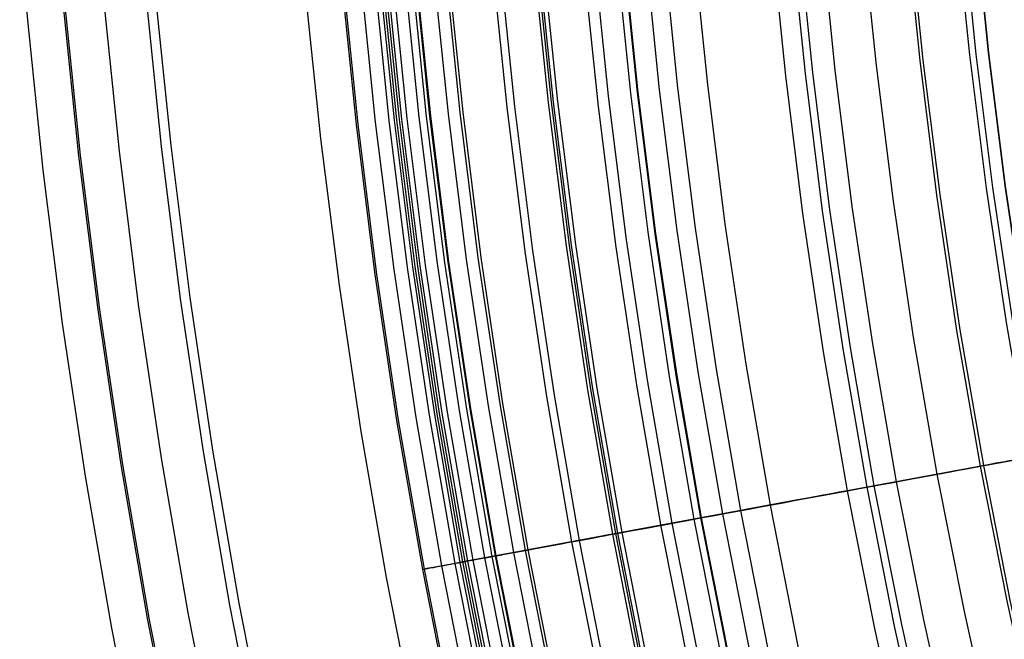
# Model space of a CAD drawing. Header units: millimetres. Extents: x -14 to 488, y -50 to 50.
# Tile 40 of 256: x 173.54 to 178.72, y -6.71 to -3.45. Entities that reach past the tile are written whole.
import ezdxf

# ---------------------------------------------------------------- set-up
doc = ezdxf.new("R2010")
doc.units = ezdxf.units.MM
doc.header["$MEASUREMENT"] = 0
doc.layers.add('Default', color=7, linetype='Continuous')

msp = doc.modelspace()

# ---------------------------------------------------------------- linework, layer by layer
at = {"layer": 'Default'}
for points in [[(173.4321, -0.1931), (173.4414, -1.0045), (173.4693, -1.8156), (173.5157, -2.6258), (173.5806, -3.4348), (173.6639, -4.242), (173.7657, -5.0472), (173.8859, -5.8498), (174.0244, -6.6494), (174.1912, -7.4934), (174.3785, -8.3331), (174.586, -9.1681), (174.8137, -9.9977), (175.0615, -10.8216), (175.3291, -11.6393), (175.6164, -12.4503), (175.9234, -13.254), (176.2638, -14.0831)], [(176.4357, -13.9799), (176.1027, -13.1683), (175.7915, -12.353), (175.5022, -11.5347), (175.2345, -10.7142), (174.9884, -9.8923), (174.7638, -9.07), (174.5604, -8.2478), (174.3779, -7.4267), (174.2162, -6.6072), (174.075, -5.7902), (173.9538, -4.9763), (173.8524, -4.1662), (173.7703, -3.3604), (173.7073, -2.5597), (173.6628, -1.7645), (173.6364, -0.9755), (173.6277, -0.1931)], [(176.444, -13.9764), (176.1111, -13.165), (175.8, -12.3499), (175.5107, -11.5318), (175.2431, -10.7115), (174.9971, -9.8899), (174.7725, -9.0677), (174.5691, -8.2458), (174.3867, -7.4248), (174.2251, -6.6056), (174.0838, -5.7888), (173.9627, -4.9751), (173.8613, -4.1651), (173.7793, -3.3596), (173.7163, -2.5591), (173.6718, -1.7641), (173.6454, -0.9753), (173.6367, -0.1931)], [(176.6337, -13.8958), (176.3027, -13.0892), (175.9934, -12.2788), (175.7058, -11.4654), (175.4398, -10.65), (175.1952, -9.8332), (174.9719, -9.0158), (174.7698, -8.1987), (174.5884, -7.3825), (174.4277, -6.5681), (174.2873, -5.7561), (174.1669, -4.9471), (174.0661, -4.1419), (173.9846, -3.3411), (173.9219, -2.5452), (173.8777, -1.7549), (173.8515, -0.9707), (173.8428, -0.1931)], [(176.8389, -13.8086), (176.51, -13.0071), (176.2027, -12.2019), (175.9169, -11.3937), (175.6526, -10.5834), (175.4096, -9.7718), (175.1877, -8.9597), (174.9868, -8.1477), (174.8067, -7.3368), (174.647, -6.5275), (174.5075, -5.7207), (174.3878, -4.9169), (174.2876, -4.1168), (174.2066, -3.3211), (174.1444, -2.5303), (174.1004, -1.745), (174.0744, -0.9657), (174.0658, -0.1931)], [(176.8852, -13.7889), (176.5568, -12.9886), (176.2499, -12.1845), (175.9645, -11.3775), (175.7006, -10.5684), (175.4579, -9.758), (175.2364, -8.947), (175.0358, -8.1362), (174.8559, -7.3265), (174.6964, -6.5184), (174.5571, -5.7127), (174.4376, -4.91), (174.3376, -4.1111), (174.2567, -3.3165), (174.1945, -2.5269), (174.1507, -1.7427), (174.1247, -0.9646), (174.1161, -0.1931)], [(174.9009, -0.1931), (174.9098, -0.971), (174.9365, -1.7484), (174.981, -2.5251), (175.0432, -3.3006), (175.1231, -4.0744), (175.2207, -4.8462), (175.3359, -5.6156), (175.4687, -6.3822), (175.6286, -7.1912), (175.8081, -7.9962), (176.0071, -8.7965), (176.2253, -9.5919), (176.4628, -10.3817), (176.7193, -11.1655), (176.9948, -11.9429), (177.289, -12.7134), (177.6154, -13.5081)], [(174.9009, -0.1931), (174.9098, -0.971), (174.9365, -1.7484), (174.981, -2.5251), (175.0432, -3.3006), (175.1231, -4.0744), (175.2207, -4.8462), (175.3359, -5.6156), (175.4687, -6.3822), (175.6286, -7.1912), (175.8081, -7.9962), (176.0071, -8.7965), (176.2253, -9.5919), (176.4628, -10.3817), (176.7193, -11.1655), (176.9948, -11.9429), (177.289, -12.7134), (177.6154, -13.5081)], [(177.7875, -13.4054), (177.4684, -12.6277), (177.1702, -11.8463), (176.8928, -11.0621), (176.6363, -10.2758), (176.4005, -9.4882), (176.1852, -8.7001), (175.9903, -7.9122), (175.8155, -7.1253), (175.6605, -6.34), (175.5251, -5.557), (175.409, -4.777), (175.3118, -4.0006), (175.2332, -3.2284), (175.1728, -2.4611), (175.1301, -1.699), (175.1049, -0.9429), (175.0965, -0.1931)], [(177.7958, -13.4019), (177.4767, -12.6244), (177.1786, -11.8432), (176.9014, -11.0592), (176.6449, -10.2731), (176.4092, -9.4857), (176.1939, -8.6978), (175.9991, -7.9102), (175.8243, -7.1234), (175.6693, -6.3383), (175.534, -5.5556), (175.4179, -4.7758), (175.3207, -3.9996), (175.2421, -3.2276), (175.1817, -2.4605), (175.1391, -1.6986), (175.1139, -0.9427), (175.1055, -0.1931)], [(177.8814, -13.3655), (177.5632, -12.5902), (177.2659, -11.8111), (176.9894, -11.0293), (176.7337, -10.2453), (176.4986, -9.4601), (176.2839, -8.6744), (176.0896, -7.8889), (175.9153, -7.1043), (175.7608, -6.3214), (175.6258, -5.5408), (175.51, -4.7632), (175.4131, -3.9891), (175.3348, -3.2193), (175.2745, -2.4542), (175.232, -1.6945), (175.2068, -0.9406), (175.1985, -0.1931)], [(177.9477, -13.3373), (177.6302, -12.5636), (177.3336, -11.7862), (177.0577, -11.0061), (176.8025, -10.2238), (176.5679, -9.4403), (176.3537, -8.6562), (176.1598, -7.8724), (175.9859, -7.0895), (175.8317, -6.3083), (175.697, -5.5293), (175.5815, -4.7534), (175.4848, -3.981), (175.4066, -3.2128), (175.3465, -2.4494), (175.3041, -1.6913), (175.2789, -0.939), (175.2706, -0.1931)], [(177.9725, -13.3268), (177.6553, -12.5537), (177.3589, -11.777), (177.0832, -10.9974), (176.8282, -10.2158), (176.5938, -9.4329), (176.3798, -8.6495), (176.186, -7.8663), (176.0122, -7.084), (175.8582, -6.3034), (175.7236, -5.5251), (175.6082, -4.7497), (175.5116, -3.9779), (175.4334, -3.2104), (175.3734, -2.4476), (175.331, -1.6901), (175.3059, -0.9384), (175.2976, -0.1931)], [(178.323, -14.0898), (177.9851, -13.3215), (177.668, -12.5487), (177.3717, -11.7722), (177.0961, -10.993), (176.8412, -10.2117), (176.6069, -9.4291), (176.393, -8.646), (176.1993, -7.8632), (176.0256, -7.0812), (175.8716, -6.3009), (175.7371, -5.5229), (175.6217, -4.7479), (175.5251, -3.9764), (175.447, -3.2091), (175.387, -2.4466), (175.3446, -1.6895), (175.3195, -0.9381), (175.3112, -0.1931)], [(178.3347, -14.0845), (177.9969, -13.3164), (177.6799, -12.5439), (177.3837, -11.7678), (177.1083, -10.9889), (176.8535, -10.2079), (176.6193, -9.4256), (176.4054, -8.6428), (176.2118, -7.8602), (176.0381, -7.0786), (175.8842, -6.2986), (175.7497, -5.5209), (175.6344, -4.7461), (175.5379, -3.975), (175.4598, -3.208), (175.3998, -2.4458), (175.3574, -1.6889), (175.3323, -0.9378), (175.324, -0.1931)], [(178.3469, -14.0789), (178.0092, -13.3112), (177.6923, -12.539), (177.3963, -11.7632), (177.1209, -10.9846), (176.8663, -10.2039), (176.6321, -9.4219), (176.4184, -8.6394), (176.2248, -7.8572), (176.0512, -7.0758), (175.8974, -6.2961), (175.763, -5.5187), (175.6477, -4.7443), (175.5512, -3.9735), (175.4731, -3.2068), (175.4131, -2.4449), (175.3708, -1.6883), (175.3457, -0.9375), (175.3374, -0.1931)], [(178.3727, -14.0672), (178.0353, -13.3001), (177.7187, -12.5286), (177.4228, -11.7534), (177.1477, -10.9755), (176.8933, -10.1954), (176.6593, -9.4141), (176.4458, -8.6323), (176.2524, -7.8507), (176.0789, -7.07), (175.9252, -6.291), (175.7909, -5.5142), (175.6757, -4.7405), (175.5793, -3.9703), (175.5013, -3.2042), (175.4414, -2.443), (175.3991, -1.687), (175.374, -0.9369), (175.3657, -0.1931)], [(178.4301, -14.0411), (178.0934, -13.2754), (177.7773, -12.5054), (177.4821, -11.7317), (177.2075, -10.9552), (176.9535, -10.1766), (176.72, -9.3968), (176.5068, -8.6164), (176.3138, -7.8363), (176.1407, -7.0571), (175.9873, -6.2795), (175.8532, -5.5042), (175.7382, -4.7319), (175.642, -3.9632), (175.5642, -3.1986), (175.5043, -2.4388), (175.4621, -1.6842), (175.4371, -0.9355), (175.4289, -0.1931)], [(178.4661, -14.0247), (178.1297, -13.26), (177.8141, -12.4908), (177.5192, -11.718), (177.2449, -10.9424), (176.9912, -10.1648), (176.758, -9.3859), (176.5451, -8.6064), (176.3523, -7.8272), (176.1794, -7.049), (176.0262, -6.2723), (175.8923, -5.4979), (175.7774, -4.7265), (175.6813, -3.9587), (175.6035, -3.195), (175.5438, -2.4361), (175.5016, -1.6825), (175.4766, -0.9346), (175.4684, -0.1931)], [(178.4821, -14.0175), (178.1459, -13.2531), (177.8304, -12.4844), (177.5357, -11.712), (177.2615, -10.9368), (177.008, -10.1595), (176.7749, -9.381), (176.5621, -8.602), (176.3694, -7.8232), (176.1966, -7.0454), (176.0434, -6.2691), (175.9096, -5.4952), (175.7948, -4.7242), (175.6987, -3.9567), (175.621, -3.1934), (175.5613, -2.4349), (175.5191, -1.6817), (175.4942, -0.9342), (175.4859, -0.1931)], [(178.4855, -14.0159), (178.1494, -13.2516), (177.834, -12.483), (177.5392, -11.7107), (177.2651, -10.9356), (177.0116, -10.1584), (176.7785, -9.38), (176.5658, -8.6011), (176.3731, -7.8224), (176.2003, -7.0446), (176.0471, -6.2684), (175.9133, -5.4946), (175.7986, -4.7236), (175.7025, -3.9563), (175.6248, -3.1931), (175.5651, -2.4347), (175.5229, -1.6815), (175.498, -0.9341), (175.4897, -0.1931)], [(178.5708, -13.9771), (178.2356, -13.215), (177.921, -12.4485), (177.6271, -11.6784), (177.3538, -10.9054), (177.101, -10.1305), (176.8686, -9.3542), (176.6564, -8.5775), (176.4643, -7.801), (176.292, -7.0254), (176.1392, -6.2514), (176.0058, -5.4797), (175.8913, -4.7109), (175.7955, -3.9457), (175.7181, -3.1847), (175.6585, -2.4284), (175.6165, -1.6773), (175.5916, -0.9321), (175.5834, -0.1931)], [(178.6272, -13.9515), (178.2926, -13.1908), (177.9787, -12.4257), (177.6853, -11.657), (177.4125, -10.8855), (177.1602, -10.112), (176.9282, -9.3372), (176.7164, -8.5619), (176.5246, -7.7868), (176.3526, -7.0126), (176.2002, -6.2401), (176.067, -5.4698), (175.9528, -4.7025), (175.8571, -3.9387), (175.7798, -3.1791), (175.7204, -2.4242), (175.6784, -1.6746), (175.6536, -0.9307), (175.6454, -0.1931)], [(178.6413, -13.9451), (178.3069, -13.1847), (177.993, -12.42), (177.6998, -11.6516), (177.4271, -10.8805), (177.1749, -10.1073), (176.943, -9.3329), (176.7313, -8.558), (176.5397, -7.7833), (176.3678, -7.0095), (176.2154, -6.2373), (176.0823, -5.4674), (175.9681, -4.7004), (175.8725, -3.937), (175.7952, -3.1777), (175.7358, -2.4232), (175.6939, -1.6739), (175.669, -0.9303), (175.6608, -0.1931)], [(178.8539, -13.8483), (178.5218, -13.0934), (178.2102, -12.334), (177.9191, -11.5711), (177.6483, -10.8054), (177.3979, -10.0376), (177.1676, -9.2687), (176.9574, -8.4992), (176.7671, -7.7299), (176.5964, -6.9615), (176.4451, -6.1948), (176.3129, -5.4303), (176.1995, -4.6687), (176.1046, -3.9107), (176.0278, -3.1567), (175.9688, -2.4075), (175.9272, -1.6635), (175.9025, -0.9252), (175.8944, -0.1931)], [(178.8906, -13.8317), (178.5589, -13.0776), (178.2477, -12.3192), (177.9569, -11.5572), (177.6865, -10.7924), (177.4363, -10.0256), (177.2064, -9.2576), (176.9964, -8.489), (176.8063, -7.7207), (176.6358, -6.9533), (176.4847, -6.1874), (176.3527, -5.4239), (176.2394, -4.6633), (176.1447, -3.9061), (176.068, -3.1531), (176.0091, -2.4048), (175.9675, -1.6617), (175.9429, -0.9243), (175.9347, -0.1931)], [(178.8908, -13.8316), (178.5592, -13.0775), (178.248, -12.3191), (177.9571, -11.5571), (177.6867, -10.7923), (177.4366, -10.0255), (177.2066, -9.2575), (176.9967, -8.4889), (176.8066, -7.7206), (176.6361, -6.9532), (176.485, -6.1874), (176.3529, -5.4239), (176.2397, -4.6632), (176.1449, -3.9061), (176.0683, -3.1531), (176.0093, -2.4048), (175.9677, -1.6616), (175.9431, -0.9243), (175.935, -0.1931)], [(179.0525, -13.758), (178.7226, -13.008), (178.4131, -12.2537), (178.1239, -11.4958), (177.8549, -10.7352), (177.6061, -9.9725), (177.3774, -9.2086), (177.1686, -8.4442), (176.9795, -7.68), (176.8099, -6.9168), (176.6596, -6.1551), (176.5283, -5.3957), (176.4157, -4.6391), (176.3214, -3.8861), (176.2452, -3.1371), (176.1865, -2.3928), (176.1452, -1.6537), (176.1207, -0.9203), (176.1126, -0.1931)], [(179.0671, -13.7514), (178.7374, -13.0017), (178.428, -12.2478), (178.1389, -11.4903), (177.8701, -10.73), (177.6214, -9.9677), (177.3928, -9.2042), (177.1841, -8.4402), (176.9951, -7.6764), (176.8256, -6.9135), (176.6754, -6.1522), (176.5441, -5.3931), (176.4316, -4.6369), (176.3374, -3.8843), (176.2611, -3.1357), (176.2026, -2.3918), (176.1612, -1.653), (176.1367, -0.92), (176.1287, -0.1931)], [(179.0768, -13.747), (178.7472, -12.9976), (178.4379, -12.2439), (178.1489, -11.4866), (177.8802, -10.7266), (177.6316, -9.9645), (177.403, -9.2013), (177.1944, -8.4375), (177.0055, -7.6739), (176.836, -6.9113), (176.6859, -6.1502), (176.5547, -5.3914), (176.4421, -4.6355), (176.3479, -3.8831), (176.2717, -3.1347), (176.2132, -2.3911), (176.1719, -1.6525), (176.1474, -0.9197), (176.1393, -0.1931)], [(179.0977, -13.7374), (178.7684, -12.9886), (178.4593, -12.2354), (178.1705, -11.4787), (177.9019, -10.7192), (177.6535, -9.9577), (177.4251, -9.1949), (177.2166, -8.4317), (177.0279, -7.6687), (176.8585, -6.9066), (176.7085, -6.146), (176.5773, -5.3878), (176.4649, -4.6324), (176.3708, -3.8805), (176.2946, -3.1327), (176.2361, -2.3895), (176.1948, -1.6515), (176.1704, -0.9192), (176.1623, -0.1931)], [(176.3697, -0.1931), (176.3782, -0.9374), (176.4038, -1.6813), (176.4463, -2.4244), (176.5059, -3.1664), (176.5823, -3.9068), (176.6757, -4.6453), (176.7859, -5.3815), (176.913, -6.1149), (177.066, -6.889), (177.2377, -7.6592), (177.4281, -8.425), (177.637, -9.186), (177.8642, -9.9417), (178.1096, -10.6917), (178.3732, -11.4355), (178.6547, -12.1727), (178.9669, -12.9331), (179.2983, -13.6854)], [(176.3697, -0.1931), (176.3782, -0.9374), (176.4038, -1.6813), (176.4463, -2.4244), (176.5059, -3.1664), (176.5823, -3.9068), (176.6757, -4.6453), (176.7859, -5.3815), (176.913, -6.1149), (177.066, -6.889), (177.2377, -7.6592), (177.4281, -8.425), (177.637, -9.186), (177.8642, -9.9417), (178.1096, -10.6917), (178.3732, -11.4355), (178.6547, -12.1727), (178.9669, -12.9331), (179.2983, -13.6854)], [(179.3419, -13.6264), (179.0152, -12.8837), (178.7087, -12.1367), (178.4223, -11.3861), (178.1559, -10.6329), (177.9095, -9.8776), (177.683, -9.1211), (177.4762, -8.3642), (177.289, -7.6074), (177.1211, -6.8515), (176.9722, -6.0972), (176.8422, -5.3452), (176.7306, -4.596), (176.6373, -3.8503), (176.5618, -3.1086), (176.5037, -2.3715), (176.4628, -1.6396), (176.4385, -0.9133), (176.4305, -0.1931)], [(179.4494, -13.5775), (179.1239, -12.8375), (178.8185, -12.0932), (178.5331, -11.3454), (178.2677, -10.5949), (178.0222, -9.8424), (177.7965, -9.0887), (177.5905, -8.3344), (177.4039, -7.5804), (177.2366, -6.8273), (177.0883, -6.0757), (176.9587, -5.3264), (176.8476, -4.58), (176.7546, -3.8369), (176.6794, -3.098), (176.6215, -2.3636), (176.5807, -1.6343), (176.5565, -0.9106), (176.5486, -0.1931)], [(176.5822, -0.1931), (176.5902, -0.9099), (176.6143, -1.6328), (176.6551, -2.3613), (176.7129, -3.0949), (176.788, -3.8332), (176.8809, -4.5754), (176.9919, -5.3211), (177.1214, -6.0696), (177.2695, -6.8204), (177.4367, -7.5727), (177.623, -8.326), (177.8289, -9.0794), (178.0543, -9.8323), (178.2995, -10.5841), (178.5646, -11.3338), (178.8497, -12.0808), (179.1548, -12.8243), (179.48, -13.5636)], [(179.4852, -13.5612), (179.1601, -12.8221), (178.8551, -12.0787), (178.57, -11.3318), (178.305, -10.5822), (178.0598, -9.8306), (177.8344, -9.0778), (177.6286, -8.3245), (177.4423, -7.5714), (177.2751, -6.8192), (177.127, -6.0686), (176.9976, -5.3202), (176.8866, -4.5746), (176.7937, -3.8325), (176.7186, -3.0944), (176.6608, -2.3609), (176.6201, -1.6325), (176.5959, -0.9098), (176.588, -0.1931)], [(179.588, -13.5145), (179.2641, -12.7779), (178.9601, -12.0371), (178.6761, -11.2929), (178.4119, -10.5459), (178.1676, -9.7969), (177.943, -9.0467), (177.7379, -8.2961), (177.5522, -7.5456), (177.3857, -6.796), (177.2381, -6.048), (177.1091, -5.3022), (176.9985, -4.5593), (176.906, -3.8198), (176.8311, -3.0843), (176.7735, -2.3533), (176.7329, -1.6275), (176.7088, -0.9073), (176.7009, -0.1931)], [(179.6766, -13.4742), (179.3536, -12.7399), (179.0505, -12.0013), (178.7673, -11.2593), (178.504, -10.5146), (178.2604, -9.7679), (178.0365, -9.02), (177.832, -8.2716), (177.6469, -7.5234), (177.4809, -6.7761), (177.3337, -6.0303), (177.2052, -5.2868), (177.0949, -4.5461), (177.0026, -3.8088), (176.9279, -3.0755), (176.8706, -2.3468), (176.8301, -1.6232), (176.8061, -0.9051), (176.7982, -0.1931)], [(179.8199, -13.409), (179.4985, -12.6783), (179.1969, -11.9434), (178.9151, -11.205), (178.6531, -10.4639), (178.4107, -9.7209), (178.1879, -8.9766), (177.9844, -8.2319), (177.8002, -7.4874), (177.635, -6.7438), (177.4886, -6.0017), (177.3606, -5.2618), (177.2509, -4.5247), (177.1591, -3.7911), (177.0848, -3.0614), (177.0277, -2.3362), (176.9874, -1.6161), (176.9635, -0.9016), (176.9556, -0.1931)], [(180.532, -13.9546), (180.1953, -13.2383), (179.8781, -12.517), (179.5804, -11.7916), (179.3022, -11.0627), (179.0436, -10.3312), (178.8043, -9.5978), (178.5843, -8.8632), (178.3835, -8.1281), (178.2017, -7.3932), (178.0386, -6.6591), (177.8941, -5.9266), (177.7678, -5.1963), (177.6595, -4.4688), (177.5688, -3.7446), (177.4955, -3.0243), (177.4391, -2.3086), (177.3994, -1.5978), (177.3758, -0.8924), (177.368, -0.1931)], [(180.6255, -13.9092), (180.2899, -13.1952), (179.9737, -12.4763), (179.677, -11.7533), (179.3998, -11.0269), (179.1419, -10.2978), (178.9035, -9.5668), (178.6842, -8.8346), (178.4841, -8.1019), (178.3029, -7.3694), (178.1403, -6.6378), (177.9963, -5.9077), (177.8704, -5.1798), (177.7624, -4.4547), (177.6721, -3.7329), (177.599, -3.015), (177.5428, -2.3016), (177.5032, -1.5931), (177.4797, -0.8901), (177.472, -0.1931)], [(180.6606, -13.8922), (180.3254, -13.1791), (180.0096, -12.4611), (179.7133, -11.7389), (179.4364, -11.0134), (179.1789, -10.2852), (178.9407, -9.5551), (178.7218, -8.8238), (178.5219, -8.0921), (178.3409, -7.3605), (178.1785, -6.6298), (178.0346, -5.9006), (177.9089, -5.1736), (177.8011, -4.4494), (177.7109, -3.7285), (177.6379, -3.0115), (177.5818, -2.299), (177.5422, -1.5914), (177.5187, -0.8893), (177.511, -0.1931)], [(180.7677, -13.8402), (180.4337, -13.1298), (180.1192, -12.4145), (179.8239, -11.6951), (179.5481, -10.9724), (179.2916, -10.2469), (179.0543, -9.5196), (178.8362, -8.7911), (178.637, -8.0621), (178.4567, -7.3333), (178.295, -6.6054), (178.1517, -5.879), (178.0264, -5.1547), (177.919, -4.4332), (177.8291, -3.7151), (177.7564, -3.0008), (177.7005, -2.291), (177.6611, -1.5861), (177.6377, -0.8866), (177.63, -0.1931)], [(180.9636, -13.745), (180.6321, -13.0396), (180.3197, -12.3293), (180.0265, -11.6149), (179.7526, -10.8972), (179.4979, -10.1768), (179.2623, -9.4546), (179.0456, -8.7311), (178.8479, -8.0072), (178.6688, -7.2835), (178.5082, -6.5607), (178.3659, -5.8393), (178.2415, -5.1201), (178.1349, -4.4037), (178.0456, -3.6905), (177.9734, -2.9812), (177.9179, -2.2763), (177.8787, -1.5764), (177.8555, -0.8818), (177.8479, -0.1931)], [(181.1712, -13.6443), (180.8421, -12.9441), (180.532, -12.2391), (180.241, -11.53), (179.9692, -10.8176), (179.7163, -10.1026), (179.4825, -9.3857), (179.2675, -8.6677), (179.0712, -7.9491), (178.8934, -7.2308), (178.7341, -6.5133), (178.5928, -5.7973), (178.4693, -5.0835), (178.3635, -4.3723), (178.2749, -3.6645), (178.2032, -2.9605), (178.1481, -2.2609), (178.1092, -1.5661), (178.0862, -0.8767), (178.0786, -0.1931)], [(181.1867, -13.6367), (180.8578, -12.937), (180.5479, -12.2323), (180.2571, -11.5237), (179.9853, -10.8117), (179.7326, -10.0971), (179.4989, -9.3806), (179.284, -8.6629), (179.0879, -7.9448), (178.9102, -7.2269), (178.7509, -6.5098), (178.6097, -5.7942), (178.4863, -5.0807), (178.3805, -4.37), (178.292, -3.6626), (178.2203, -2.9589), (178.1653, -2.2597), (178.1264, -1.5653), (178.1034, -0.8763), (178.0958, -0.1931)], [(181.4083, -13.5292), (181.082, -12.835), (180.7746, -12.136), (180.4861, -11.433), (180.2165, -10.7267), (179.9658, -10.0178), (179.734, -9.3071), (179.5208, -8.5951), (179.3262, -7.8828), (179.15, -7.1706), (178.992, -6.4592), (178.8519, -5.7494), (178.7295, -5.0416), (178.6246, -4.3366), (178.5367, -3.6348), (178.4656, -2.9368), (178.411, -2.2432), (178.3725, -1.5543), (178.3496, -0.8708), (178.3421, -0.1931)], [(181.4387, -13.5144), (181.1128, -12.821), (180.8057, -12.1228), (180.5176, -11.4205), (180.2483, -10.715), (179.9979, -10.0069), (179.7663, -9.297), (179.5534, -8.5858), (179.359, -7.8742), (179.183, -7.1628), (179.0251, -6.4523), (178.8852, -5.7432), (178.763, -5.0363), (178.6581, -4.332), (178.5704, -3.631), (178.4994, -2.9338), (178.4448, -2.2409), (178.4063, -1.5528), (178.3835, -0.8701), (178.376, -0.1931)], [(181.4976, -13.4858), (181.1723, -12.7939), (180.8659, -12.0972), (180.5784, -11.3965), (180.3097, -10.6925), (180.0598, -9.9859), (179.8287, -9.2774), (179.6162, -8.5678), (179.4223, -7.8578), (179.2466, -7.1479), (179.0891, -6.4389), (178.9495, -5.7313), (178.8275, -5.0259), (178.7229, -4.3231), (178.6353, -3.6236), (178.5645, -2.9279), (178.51, -2.2365), (178.4716, -1.5499), (178.4489, -0.8686), (178.4414, -0.1931)], [(181.4991, -13.4851), (181.1739, -12.7932), (180.8675, -12.0965), (180.58, -11.3958), (180.3113, -10.6919), (180.0615, -9.9853), (179.8304, -9.2769), (179.6179, -8.5674), (179.424, -7.8573), (179.2483, -7.1475), (179.0908, -6.4385), (178.9512, -5.731), (178.8292, -5.0256), (178.7246, -4.3229), (178.6371, -3.6234), (178.5662, -2.9277), (178.5118, -2.2364), (178.4734, -1.5498), (178.4506, -0.8686), (178.4431, -0.1931)]]:
    msp.add_lwpolyline(points, dxfattribs=at)
at = {"layer": 'Default', "extrusion": (-0.181957, 0.983306, 0)}
for points in [[(-172.847, 22.2174), (-172.8467, 22.1869), (-172.8456, 22.1561), (-172.8437, 22.125), (-172.8411, 22.0937), (-172.8377, 22.0623), (-172.8334, 22.0306), (-172.8284, 21.9988), (-172.8225, 21.9669), (-172.8158, 21.9349), (-172.8082, 21.9028), (-172.7997, 21.8707), (-172.7903, 21.8386), (-172.7801, 21.8065), (-172.7689, 21.7745), (-172.7569, 21.7425), (-172.7439, 21.7107), (-172.73, 21.679), (-172.7152, 21.6474), (-172.6995, 21.6161), (-172.6829, 21.5851), (-172.6654, 21.5543), (-172.647, 21.5239), (-172.6278, 21.4938), (-172.6076, 21.4641), (-172.5866, 21.4347), (-172.5647, 21.4059), (-172.542, 21.3775), (-172.5185, 21.3497), (-172.4942, 21.3223), (-172.4692, 21.2956), (-172.4434, 21.2694), (-172.4168, 21.2439), (-172.3896, 21.219), (-172.3617, 21.1948), (-172.3332, 21.1713), (-172.304, 21.1486), (-172.2743, 21.1265), (-172.244, 21.1053), (-172.2132, 21.0848), (-172.182, 21.0651), (-172.1503, 21.0462), (-172.1182, 21.0281), (-172.0857, 21.0109), (-172.0528, 20.9945), (-172.0197, 20.9789), (-171.9863, 20.9642), (-171.9527, 20.9503), (-171.9189, 20.9373), (-171.8849, 20.9252), (-171.8508, 20.9139), (-171.8166, 20.9034), (-171.7824, 20.8938), (-171.7481, 20.885), (-171.7139, 20.8771), (-171.6796, 20.87), (-171.6455, 20.8636), (-171.6115, 20.8581), (-171.5775, 20.8534), (-171.5438, 20.8494), (-171.5102, 20.8462), (-171.4768, 20.8438), (-171.4437, 20.842), (-171.4108, 20.841), (-171.3782, 20.8407), (-171.3456, 20.841), (-171.3128, 20.842), (-171.2796, 20.8438), (-171.2463, 20.8462), (-171.2127, 20.8494), (-171.1789, 20.8534), (-171.145, 20.8581), (-171.111, 20.8636), (-171.0768, 20.87), (-171.0426, 20.8771), (-171.0083, 20.885), (-170.9741, 20.8938), (-170.9398, 20.9034), (-170.9056, 20.9139), (-170.8715, 20.9252), (-170.8376, 20.9373), (-170.8038, 20.9503), (-170.7701, 20.9642), (-170.7367, 20.9789), (-170.7036, 20.9945), (-170.6708, 21.0109), (-170.6383, 21.0281), (-170.6062, 21.0462), (-170.5745, 21.0651), (-170.5432, 21.0848), (-170.5124, 21.1053), (-170.4822, 21.1265), (-170.4525, 21.1486), (-170.4233, 21.1713), (-170.3948, 21.1948), (-170.3669, 21.219), (-170.3396, 21.2439), (-170.3131, 21.2694), (-170.2873, 21.2956), (-170.2622, 21.3223), (-170.2379, 21.3497), (-170.2144, 21.3775), (-170.1917, 21.4059), (-170.1699, 21.4347), (-170.1489, 21.4641), (-170.1287, 21.4938), (-170.1094, 21.5239), (-170.091, 21.5543), (-170.0735, 21.5851), (-170.0569, 21.6161), (-170.0412, 21.6474), (-170.0264, 21.679), (-170.0126, 21.7107), (-169.9996, 21.7425), (-169.9875, 21.7745), (-169.9764, 21.8065), (-169.9661, 21.8386), (-169.9568, 21.8707), (-169.9483, 21.9028), (-169.9407, 21.9349), (-169.934, 21.9669), (-169.9281, 21.9988), (-169.923, 22.0306), (-169.9188, 22.0623), (-169.9154, 22.0937), (-169.9127, 22.125), (-169.9109, 22.1561), (-169.9098, 22.1869), (-169.9094, 22.2174)], [(-169.9094, 22.2174), (-169.9098, 22.248), (-169.9109, 22.2788), (-169.9127, 22.3099), (-169.9154, 22.3411), (-169.9188, 22.3726), (-169.923, 22.4043), (-169.9281, 22.436), (-169.934, 22.468), (-169.9407, 22.5), (-169.9483, 22.532), (-169.9568, 22.5641), (-169.9661, 22.5963), (-169.9764, 22.6284), (-169.9875, 22.6604), (-169.9996, 22.6924), (-170.0126, 22.7242), (-170.0264, 22.7559), (-170.0412, 22.7874), (-170.0569, 22.8187), (-170.0735, 22.8498), (-170.091, 22.8806), (-170.1094, 22.911), (-170.1287, 22.9411), (-170.1489, 22.9708), (-170.1699, 23.0001), (-170.1917, 23.029), (-170.2144, 23.0574), (-170.2379, 23.0852), (-170.2622, 23.1125), (-170.2873, 23.1393), (-170.3131, 23.1654), (-170.3396, 23.191), (-170.3669, 23.2158), (-170.3948, 23.24), (-170.4233, 23.2635), (-170.4525, 23.2863), (-170.4822, 23.3083), (-170.5124, 23.3296), (-170.5432, 23.3501), (-170.5745, 23.3698), (-170.6062, 23.3887), (-170.6383, 23.4068), (-170.6708, 23.424), (-170.7036, 23.4404), (-170.7367, 23.456), (-170.7701, 23.4707), (-170.8038, 23.4845), (-170.8376, 23.4975), (-170.8715, 23.5097), (-170.9056, 23.521), (-170.9398, 23.5315), (-170.9741, 23.5411), (-171.0083, 23.5498), (-171.0426, 23.5578), (-171.0768, 23.5649), (-171.111, 23.5712), (-171.145, 23.5767), (-171.1789, 23.5815), (-171.2127, 23.5854), (-171.2463, 23.5886), (-171.2796, 23.5911), (-171.3128, 23.5928), (-171.3456, 23.5939), (-171.3782, 23.5942), (-171.4108, 23.5939), (-171.4437, 23.5928), (-171.4768, 23.5911), (-171.5102, 23.5886), (-171.5438, 23.5854), (-171.5775, 23.5815), (-171.6115, 23.5767), (-171.6455, 23.5712), (-171.6796, 23.5649), (-171.7139, 23.5578), (-171.7481, 23.5498), (-171.7824, 23.5411), (-171.8166, 23.5315), (-171.8508, 23.521), (-171.8849, 23.5097), (-171.9189, 23.4975), (-171.9527, 23.4845), (-171.9863, 23.4707), (-172.0197, 23.456), (-172.0528, 23.4404), (-172.0857, 23.424), (-172.1182, 23.4068), (-172.1503, 23.3887), (-172.182, 23.3698), (-172.2132, 23.3501), (-172.244, 23.3296), (-172.2743, 23.3083), (-172.304, 23.2863), (-172.3332, 23.2635), (-172.3617, 23.24), (-172.3896, 23.2158), (-172.4168, 23.191), (-172.4434, 23.1654), (-172.4692, 23.1393), (-172.4942, 23.1125), (-172.5185, 23.0852), (-172.542, 23.0574), (-172.5647, 23.029), (-172.5866, 23.0001), (-172.6076, 22.9708), (-172.6278, 22.9411), (-172.647, 22.911), (-172.6654, 22.8806), (-172.6829, 22.8498), (-172.6995, 22.8187), (-172.7152, 22.7874), (-172.73, 22.7559), (-172.7439, 22.7242), (-172.7569, 22.6924), (-172.7689, 22.6604), (-172.7801, 22.6284), (-172.7903, 22.5963), (-172.7997, 22.5641), (-172.8082, 22.532), (-172.8158, 22.5), (-172.8225, 22.468), (-172.8284, 22.436), (-172.8334, 22.4043), (-172.8377, 22.3726), (-172.8411, 22.3411), (-172.8437, 22.3099), (-172.8456, 22.2788), (-172.8467, 22.248), (-172.847, 22.2174)]]:
    msp.add_lwpolyline(points, dxfattribs=at)
at = {"layer": 'Default'}
for points in [[(179.1074, -5.7021, 67.1065), (177.9963, -5.9077, 58.875), (177.2088, -6.0534, 51.8783), (176.6859, -6.1502, 46.0296), (176.1392, -6.2514, 37.0252), (175.8716, -6.3009, 30.0773), (175.8491, -6.3051, 28.9443), (175.8481, -6.3053, 28.4238), (175.8582, -6.3034, 27.9372), (175.8683, -6.3015, 27.7073), (175.8822, -6.2989, 27.487), (175.8997, -6.2957, 27.2763), (175.9211, -6.2917, 27.0759), (175.9465, -6.287, 26.8859), (175.9759, -6.2816, 26.7068), (175.9921, -6.2786, 26.6215), (176.0094, -6.2754, 26.539), (176.0277, -6.272, 26.4594), (176.0471, -6.2684, 26.3827), (176.0677, -6.2646, 26.3083), (176.0895, -6.2606, 26.2357), (176.1123, -6.2563, 26.1648), (176.1363, -6.2519, 26.0956), (176.1613, -6.2473, 26.0282), (176.1872, -6.2425, 25.9625), (176.214, -6.2375, 25.8986), (176.2416, -6.2324, 25.8366), (176.27, -6.2272, 25.7763), (176.2991, -6.2218, 25.7179), (176.3288, -6.2163, 25.6614), (176.3591, -6.2107, 25.6068), (176.39, -6.205, 25.554), (176.4212, -6.1992, 25.5031), (176.4529, -6.1933, 25.4542), (176.485, -6.1874, 25.4072), (176.5173, -6.1814, 25.3622), (176.5497, -6.1754, 25.3192), (176.5823, -6.1694, 25.2781), (176.6149, -6.1634, 25.2389), (176.6473, -6.1573, 25.2018), (176.6796, -6.1514, 25.1666), (176.7116, -6.1454, 25.1334), (176.7433, -6.1396, 25.1021), (176.7745, -6.1338, 25.0728), (176.8051, -6.1282, 25.0455), (176.8351, -6.1226, 25.0202), (176.8644, -6.1172, 24.9968), (176.8928, -6.1119, 24.9754), (176.9203, -6.1068, 24.956), (176.9468, -6.1019, 24.9385), (176.9597, -6.0996, 24.9305), (176.9722, -6.0972, 24.923), (177.0118, -6.0899, 24.9005), (177.0202, -6.0884, 24.8961), (177.0281, -6.0869, 24.8921), (177.0359, -6.0854, 24.8884), (177.0436, -6.084, 24.8849), (177.0514, -6.0826, 24.8816), (177.0595, -6.0811, 24.8784), (177.068, -6.0795, 24.8752), (177.077, -6.0778, 24.872), (177.1214, -6.0696, 24.8577)], [(178.7432, -5.7695, 20.9981), (178.7096, -5.7757, 20.9067), (178.6734, -5.7824, 20.8157), (178.6344, -5.7896, 20.7252), (178.5928, -5.7973, 20.6352), (178.5483, -5.8056, 20.5457), (178.501, -5.8143, 20.4569), (178.4507, -5.8236, 20.3689), (178.3974, -5.8335, 20.2816), (178.3409, -5.844, 20.1953), (178.2812, -5.855, 20.1099), (178.2181, -5.8667, 20.0257), (178.1517, -5.879, 19.9426), (178.0817, -5.8919, 19.8609), (178.0082, -5.9055, 19.7806), (177.9701, -5.9126, 19.7411), (177.931, -5.9198, 19.702), (177.8911, -5.9272, 19.6634), (177.8502, -5.9348, 19.6253), (177.8084, -5.9425, 19.5877), (177.7656, -5.9504, 19.5507), (177.7218, -5.9585, 19.5143), (177.6772, -5.9668, 19.4784), (177.6315, -5.9752, 19.4432), (177.5848, -5.9839, 19.4086), (177.5372, -5.9927, 19.3747), (177.4709, -6.0049, 19.3294), (177.4529, -6.0083, 19.3166), (177.4346, -6.0117, 19.3029), (177.4157, -6.0152, 19.2883), (177.3963, -6.0188, 19.2726), (177.3762, -6.0225, 19.2558), (177.3337, -6.0303, 19.2183), (177.2878, -6.0388, 19.175), (177.2381, -6.048, 19.1253), (177.1845, -6.058, 19.069), (177.127, -6.0686, 19.0055), (177.0677, -6.0796, 18.9373), (177.0099, -6.0903, 18.8682), (176.9532, -6.1007, 18.797), (176.8974, -6.1111, 18.7226), (176.842, -6.1213, 18.6436), (176.7868, -6.1315, 18.5591), (176.7314, -6.1418, 18.4678), (176.6754, -6.1522, 18.3684), (176.6186, -6.1627, 18.26), (176.5611, -6.1733, 18.1415), (176.5032, -6.184, 18.0118), (176.4451, -6.1948, 17.87), (176.3869, -6.2055, 17.7151), (176.329, -6.2162, 17.5462), (176.2718, -6.2268, 17.3627), (176.2154, -6.2373, 17.1636), (176.1602, -6.2475, 16.9483), (176.1064, -6.2574, 16.7161), (176.0545, -6.2671, 16.4664), (176.0046, -6.2763, 16.1986), (175.9571, -6.2851, 15.912), (175.9123, -6.2934, 15.6061), (175.8317, -6.3083, 14.9339), (175.7652, -6.3206, 14.177), (175.7148, -6.3299, 13.3305), (175.6822, -6.336, 12.3895), (175.6605, -6.34, 5.7896), (175.6621, -6.3397, 5.6241), (175.6669, -6.3388, 5.4622), (175.6749, -6.3373, 5.3039), (175.686, -6.3352, 5.1493), (175.7003, -6.3326, 4.9982), (175.7175, -6.3294, 4.8508), (175.7377, -6.3257, 4.707), (175.7608, -6.3214, 4.5668), (175.7867, -6.3166, 4.4302), (175.8155, -6.3113, 4.2971), (175.8469, -6.3055, 4.1676), (175.8811, -6.2991, 4.0416), (175.9179, -6.2923, 3.919), (175.9572, -6.2851, 3.7997), (175.9991, -6.2773, 3.6838), (176.0434, -6.2691, 3.5711), (176.0901, -6.2605, 3.4617), (176.1393, -6.2514, 3.3554), (176.1908, -6.2418, 3.2521), (176.2448, -6.2318, 3.1517), (176.3011, -6.2214, 3.0541), (176.3599, -6.2105, 2.9593), (176.4211, -6.1992, 2.8671), (176.4847, -6.1874, 2.7774), (176.5507, -6.1752, 2.69), (176.6193, -6.1625, 2.6051), (176.6904, -6.1494, 2.5223), (176.7643, -6.1357, 2.4417), (176.8409, -6.1215, 2.3632), (176.9204, -6.1068, 2.2867), (177.0028, -6.0916, 2.2121), (177.0883, -6.0757, 2.1394), (177.1769, -6.0593, 2.0684), (177.2688, -6.0423, 1.9992), (177.3641, -6.0247, 1.9318), (177.4627, -6.0065, 1.8661), (177.565, -5.9875, 1.8021), (177.6709, -5.9679, 1.74), (177.7806, -5.9476, 1.6796), (177.8941, -5.9266, 1.621), (178.0116, -5.9049, 1.5642), (178.1331, -5.8824, 1.5092), (178.2586, -5.8592, 1.4561), (178.3884, -5.8352, 1.405), (178.5222, -5.8104, 1.3559), (178.6604, -5.7848, 1.3088), (178.8028, -5.7585, 1.2638)], [(177.1214, -6.0696, 24.8577), (177.1858, -6.0577, 24.8387), (177.2495, -6.0459, 24.8179), (177.3123, -6.0343, 24.7953), (177.3744, -6.0228, 24.7711), (177.4355, -6.0115, 24.7452), (177.4957, -6.0004, 24.7178), (177.5549, -5.9894, 24.6889), (177.6131, -5.9786, 24.6585), (177.6701, -5.9681, 24.6268), (177.726, -5.9577, 24.5938), (177.7807, -5.9476, 24.5595), (177.8342, -5.9377, 24.524), (177.8864, -5.9281, 24.4873), (177.9372, -5.9187, 24.4496), (177.9867, -5.9095, 24.4108), (178.0346, -5.9006, 24.3711), (178.0811, -5.892, 24.3305), (178.1262, -5.8837, 24.289), (178.1697, -5.8756, 24.2467), (178.2118, -5.8678, 24.2037), (178.2524, -5.8603, 24.1601), (178.2917, -5.8531, 24.1159), (178.3295, -5.8461, 24.0711), (178.3659, -5.8393, 24.0259), (178.4009, -5.8328, 23.9802), (178.4346, -5.8266, 23.9342), (178.467, -5.8206, 23.8879), (178.498, -5.8149, 23.8412), (178.5278, -5.8094, 23.7943), (178.5563, -5.8041, 23.7472), (178.5836, -5.799, 23.6999), (178.6097, -5.7942, 23.6525), (178.6346, -5.7896, 23.6049), (178.6584, -5.7852, 23.5572), (178.6811, -5.781, 23.5094), (178.7027, -5.777, 23.4616), (178.7232, -5.7732, 23.4137)]]:
    msp.add_polyline3d(points, dxfattribs=at)

doc.saveas('drawing.dxf')
